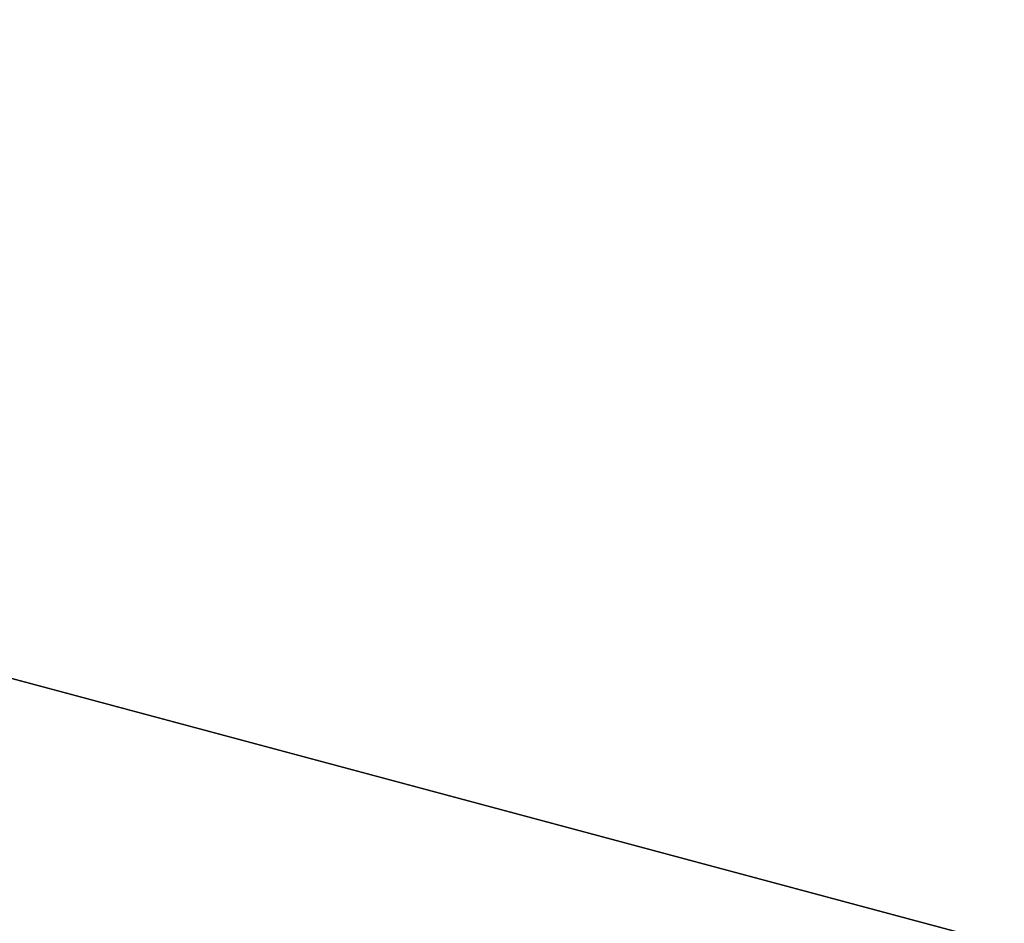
# Model space of a CAD drawing. Header units: millimetres. Extents: x 141.2 to 175.6, y 181.7 to 216.1.
# Tile 75 of 256: x 155.154 to 155.328, y 183.846 to 184.006. Entities that reach past the tile are written whole.
import ezdxf

# ---------------------------------------------------------------- set-up
doc = ezdxf.new("R2010")
doc.units = ezdxf.units.MM
doc.header["$MEASUREMENT"] = 0
doc.layers.add('Default', color=7, linetype='Continuous', true_color=0x000000)

msp = doc.modelspace()

# ---------------------------------------------------------------- meshes
at = {"layer": 'Default', "color": 43}
mesh = msp.add_polyface(dxfattribs=at)
corners = [(155.07025, 182.87839, 10.25982), (154.15262, 183.12427, 10.25982), (153.23499, 183.37015, 10.25982), (155.32843, 183.84196, 10.19006), (154.41081, 184.08784, 10.19006), (153.49318, 184.33372, 10.19006)]
mesh.append_faces([[corners[k] for k in face] for face in [(4, 1, 0, 3), (5, 2, 1, 4)]], dxfattribs={"color": 43})
mesh = msp.add_polyface(dxfattribs=at)
corners = [(155.32843, 183.84196, 10.19006), (153.49318, 184.33372, 10.19006), (155.27788, 183.65331, 7.39689), (153.44263, 184.14507, 7.39689)]
mesh.append_faces([[corners[k] for k in face] for face in [(3, 1, 0, 2)]], dxfattribs={"color": 43})
mesh = msp.add_polyface(dxfattribs=at)
corners = [(155.27788, 183.65331, 7.39689), (154.36026, 183.89919, 7.39689), (153.44263, 184.14507, 7.39689), (155.14848, 183.17033, 7.39689), (154.23085, 183.41621, 7.39689), (153.31322, 183.66209, 7.39689)]
mesh.append_faces([[corners[k] for k in face] for face in [(4, 1, 0, 3), (5, 2, 1, 4)]], dxfattribs={"color": 43})
mesh = msp.add_polyface(dxfattribs=at)
corners = [(155.27428, 183.63983, 7.19737), (153.43901, 184.13158, 7.19737), (155.18401, 183.30293, 2.20955), (153.34874, 183.79469, 2.20955), (155.09373, 182.96603, -2.77827), (153.25847, 183.45779, -2.77827)]
mesh.append_faces([[corners[k] for k in face] for face in [(3, 1, 0, 2), (5, 3, 2, 4)]], dxfattribs={"color": 43})
mesh = msp.add_polyface(dxfattribs=at)
corners = [(155.14487, 183.15686, 7.19737), (154.22723, 183.40274, 7.19737), (153.3096, 183.64862, 7.19737), (155.27428, 183.63983, 7.19737), (154.35664, 183.88571, 7.19737), (153.43901, 184.13158, 7.19737)]
mesh.append_faces([[corners[k] for k in face] for face in [(4, 1, 0, 3), (5, 2, 1, 4)]], dxfattribs={"color": 43})

doc.saveas('drawing.dxf')
